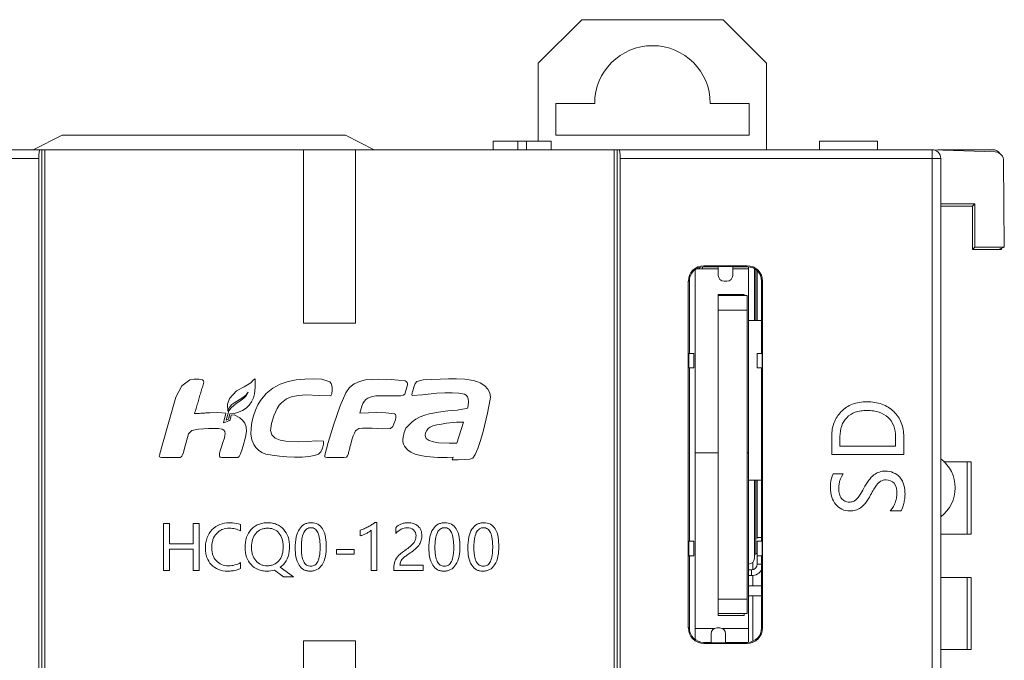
# Model space of a CAD drawing. Extents: x 0 to 443, y -346 to 299.
# Tile 40 of 42: x 145 to 179, y 230 to 252. Entities that reach past the tile are written whole.
import ezdxf

# ---------------------------------------------------------------- set-up
doc = ezdxf.new("R2010")
doc.units = 0
doc.header["$LTSCALE"] = 23.1
doc.header["$MEASUREMENT"] = 0
doc.layers.get('0').update_dxf_attribs({"linetype": 'CONTINUOUS'})

msp = doc.modelspace()

# ---------------------------------------------------------------- linework, layer by layer
at = {"linetype": 'Continuous', "lineweight": 5}
for p, q in [((163.243, 250.341), (164.743, 251.841)), ((169.643, 251.841), (164.743, 251.841)), ((169.643, 251.841), (171.143, 250.341)), ((163.243, 250.341), (163.243, 247.641)), ((171.143, 250.341), (171.143, 247.341)), ((163.843, 247.841), (163.843, 248.941)), ((165.193, 248.941), (163.843, 248.941)), ((170.543, 248.941), (169.193, 248.941)), ((170.543, 248.941), (170.543, 247.841)), ((145.768, 247.341), (146.768, 247.841)), ((146.768, 247.841), (156.568, 247.841)), ((157.568, 247.341), (156.568, 247.841)), ((163.843, 247.841), (170.543, 247.841)), ((142.783, 247.341), (176.868, 247.341)), ((146.068, 147.341), (146.068, 247.341)), ((146.168, 247.341), (146.168, 147.341)), ((155.118, 247.341), (155.118, 241.341)), ((156.918, 247.341), (156.918, 241.341)), ((161.684, 247.341), (161.684, 247.641)), ((161.684, 247.641), (163.684, 247.641)), ((162.534, 247.341), (162.534, 247.641)), ((162.834, 247.341), (162.834, 247.641)), ((163.684, 247.341), (163.684, 247.641)), ((165.868, 247.341), (165.868, 147.341)), ((165.968, 247.341), (165.968, 197.867)), ((172.976, 247.341), (172.976, 247.641)), ((172.976, 247.641), (174.976, 247.641)), ((174.976, 247.341), (174.976, 247.641)), ((176.868, 147.341), (176.868, 247.341)), ((179.048, 247.265), (176.883, 247.341)), ((178.968, 247.341), (177.068, 247.341)), ((145.963, 247.041), (143.953, 247.041)), ((145.963, 247.041), (145.963, 147.641)), ((166.073, 247.041), (166.073, 147.641)), ((177.168, 247.041), (166.073, 247.041)), ((177.168, 247.041), (177.168, 147.641)), ((179.366, 243.973), (179.34, 246.965)), ((177.168, 245.468), (178.345, 245.468)), ((178.268, 245.391), (177.168, 245.391)), ((178.345, 245.468), (178.268, 245.391)), ((178.268, 245.391), (178.268, 243.891)), ((178.345, 245.468), (178.35, 243.973)), ((178.268, 243.891), (178.35, 243.973)), ((178.35, 243.973), (179.366, 243.973)), ((179.366, 243.973), (179.161, 243.891)), ((179.268, 243.892), (179.268, 243.934)), ((179.161, 243.891), (178.268, 243.891)), ((179.161, 243.892), (179.268, 243.892)), ((168.768, 243.221), (168.768, 243.247)), ((168.818, 243.221), (168.818, 243.261)), ((168.918, 243.221), (168.918, 243.281)), ((168.968, 243.325), (168.968, 243.291)), ((168.968, 243.325), (170.468, 243.325)), ((168.968, 243.291), (169.468, 243.291)), ((169.468, 242.991), (169.468, 243.304)), ((169.468, 243.304), (169.968, 243.304)), ((169.968, 243.304), (169.968, 242.991)), ((169.968, 243.291), (170.468, 243.291)), ((170.468, 243.325), (170.468, 243.291)), ((170.518, 243.221), (170.518, 243.281)), ((168.668, 243.18), (168.668, 230.767)), ((168.728, 243.221), (169.468, 243.221)), ((169.968, 243.221), (170.518, 243.221)), ((170.518, 230.301), (170.518, 243.221)), ((170.718, 241.431), (170.718, 243.214)), ((170.768, 243.18), (170.768, 241.431)), ((170.818, 243.147), (170.818, 241.431)), ((168.433, 230.791), (168.433, 242.791)), ((168.433, 242.791), (168.468, 242.791)), ((168.468, 240.291), (168.468, 242.791)), ((169.768, 242.791), (169.668, 242.791)), ((170.968, 242.791), (170.968, 240.291)), ((171.002, 242.791), (170.968, 242.791)), ((171.002, 242.791), (171.002, 230.791)), ((169.468, 242.326), (169.468, 242.291)), ((170.368, 242.326), (169.468, 242.326)), ((169.468, 242.291), (169.468, 231.291)), ((169.468, 242.291), (170.468, 242.291)), ((170.368, 242.326), (170.368, 242.291)), ((170.468, 231.291), (170.468, 242.291)), ((170.468, 241.791), (169.468, 241.791)), ((156.918, 241.341), (155.118, 241.341)), ((170.968, 241.431), (170.518, 241.431)), ((168.453, 239.791), (168.453, 240.291)), ((168.453, 240.291), (168.618, 240.291)), ((168.618, 239.791), (168.618, 240.291)), ((170.818, 240.291), (170.818, 239.791)), ((170.818, 240.291), (170.982, 240.291)), ((170.982, 240.291), (170.982, 239.791)), ((168.618, 239.791), (168.453, 239.791)), ((168.468, 233.791), (168.468, 239.791)), ((170.982, 239.791), (170.818, 239.791)), ((170.968, 239.791), (170.968, 233.791)), ((150.909, 239.174), (150.703, 238.778)), ((151.184, 239.377), (150.909, 239.174)), ((151.333, 239.405), (151.184, 239.377)), ((151.493, 239.405), (151.333, 239.405)), ((151.563, 239.393), (151.493, 239.405)), ((151.621, 239.372), (151.563, 239.393)), ((151.659, 239.341), (151.621, 239.372)), ((151.673, 239.3), (151.659, 239.341)), ((153.3, 239.272), (153.065, 239.135)), ((153.392, 239.373), (153.3, 239.272)), ((153.446, 239.409), (153.392, 239.373)), ((153.446, 239.11), (153.446, 239.409)), ((154.311, 239.225), (154.059, 239.09)), ((154.582, 239.318), (154.311, 239.225)), ((154.867, 239.375), (154.582, 239.318)), ((155.16, 239.403), (154.867, 239.375)), ((155.457, 239.41), (155.16, 239.403)), ((155.752, 239.401), (155.457, 239.41)), ((156.032, 239.313), (155.752, 239.401)), ((156.071, 239.255), (156.032, 239.313)), ((156.095, 239.183), (156.071, 239.255)), ((156.108, 239.103), (156.095, 239.183)), ((156.867, 239.24), (156.706, 239.112)), ((157.053, 239.325), (156.867, 239.24)), ((157.259, 239.374), (157.053, 239.325)), ((157.706, 239.401), (157.259, 239.374)), ((158.156, 239.392), (157.706, 239.401)), ((158.63, 239.345), (158.156, 239.392)), ((158.619, 238.884), (158.721, 239.202)), ((158.675, 239.321), (158.63, 239.345)), ((158.703, 239.289), (158.675, 239.321)), ((158.717, 239.25), (158.703, 239.289)), ((158.721, 239.202), (158.717, 239.25)), ((158.986, 239.247), (158.936, 239.126)), ((159.042, 239.319), (158.986, 239.247)), ((159.255, 239.372), (159.042, 239.319)), ((160.134, 239.41), (159.255, 239.372)), ((160.412, 239.409), (160.134, 239.41)), ((160.703, 239.396), (160.412, 239.409)), ((160.846, 239.38), (160.703, 239.396)), ((160.983, 239.355), (160.846, 239.38)), ((161.11, 239.319), (160.983, 239.355)), ((161.226, 239.27), (161.11, 239.319)), ((161.388, 239.166), (161.226, 239.27)), ((161.499, 239.05), (161.388, 239.166)), ((152.797, 239.001), (152.552, 238.728)), ((153.065, 239.135), (152.797, 239.001)), ((153.014, 238.763), (153.12, 238.846)), ((153.132, 238.827), (153.05, 238.738)), ((153.12, 238.846), (153.208, 238.947)), ((153.208, 238.947), (153.132, 238.827)), ((153.387, 238.749), (153.427, 238.897)), ((153.427, 238.897), (153.446, 239.11)), ((153.83, 238.905), (153.63, 238.664)), ((154.059, 239.09), (153.83, 238.905)), ((154.73, 238.797), (154.955, 238.84)), ((154.955, 238.84), (155.191, 238.854)), ((155.191, 238.854), (155.661, 238.839)), ((155.661, 238.839), (156.061, 238.829)), ((156.061, 238.829), (156.094, 238.888)), ((156.094, 238.888), (156.111, 239.023)), ((156.111, 239.023), (156.108, 239.103)), ((156.579, 238.932), (156.387, 238.477)), ((156.706, 239.112), (156.579, 238.932)), ((157.519, 238.804), (157.619, 238.819)), ((157.619, 238.819), (157.727, 238.823)), ((157.727, 238.823), (158.291, 238.823)), ((158.291, 238.823), (158.393, 238.822)), ((158.393, 238.822), (158.491, 238.824)), ((158.491, 238.824), (158.571, 238.841)), ((158.571, 238.841), (158.619, 238.884)), ((158.866, 238.873), (158.876, 238.836)), ((158.876, 238.836), (159.235, 238.864)), ((158.936, 239.126), (158.897, 238.999)), ((159.235, 238.864), (159.735, 238.911)), ((159.735, 238.911), (160.003, 238.926)), ((160.003, 238.926), (160.261, 238.93)), ((160.261, 238.93), (160.494, 238.918)), ((160.494, 238.918), (160.684, 238.887)), ((160.684, 238.887), (160.746, 238.852)), ((160.746, 238.852), (160.788, 238.792)), ((161.564, 238.922), (161.499, 239.05)), ((161.588, 238.781), (161.564, 238.922)), ((150.703, 238.778), (150.234, 237.153)), ((152.552, 238.728), (152.485, 238.537)), ((152.485, 238.537), (152.496, 238.291)), ((152.57, 238.438), (152.643, 238.519)), ((152.703, 238.494), (152.618, 238.413)), ((152.643, 238.519), (152.74, 238.594)), ((152.79, 238.557), (152.703, 238.494)), ((152.74, 238.594), (152.889, 238.684)), ((152.878, 238.612), (152.79, 238.557)), ((152.965, 238.669), (152.878, 238.612)), ((152.889, 238.684), (153.014, 238.763)), ((153.05, 238.738), (152.965, 238.669)), ((153.129, 238.397), (153.235, 238.497)), ((153.235, 238.497), (153.322, 238.615)), ((153.322, 238.615), (153.387, 238.749)), ((153.542, 238.514), (153.46, 238.333)), ((153.63, 238.664), (153.542, 238.514)), ((154.208, 238.388), (154.278, 238.498)), ((154.278, 238.498), (154.352, 238.587)), ((154.352, 238.587), (154.525, 238.716)), ((154.525, 238.716), (154.73, 238.797)), ((156.387, 238.477), (156.164, 237.838)), ((157.136, 238.463), (157.17, 238.554)), ((157.17, 238.554), (157.217, 238.631)), ((157.217, 238.631), (157.276, 238.693)), ((157.276, 238.693), (157.347, 238.742)), ((157.347, 238.742), (157.428, 238.779)), ((157.428, 238.779), (157.519, 238.804)), ((160.788, 238.792), (160.813, 238.716)), ((160.818, 238.477), (160.796, 238.398)), ((160.813, 238.716), (160.824, 238.632)), ((160.824, 238.632), (160.818, 238.477)), ((161.488, 238.224), (161.58, 238.705)), ((161.58, 238.705), (161.588, 238.781)), ((152.157, 238.243), (151.876, 238.238)), ((152.433, 238.225), (152.157, 238.243)), ((152.355, 237.886), (152.433, 238.225)), ((152.538, 238.305), (152.437, 237.978)), ((152.496, 238.291), (152.521, 238.359)), ((152.521, 238.359), (152.57, 238.438)), ((152.618, 238.413), (152.538, 238.305)), ((152.55, 238.124), (152.572, 238.202)), ((152.572, 238.202), (152.725, 238.217)), ((152.616, 238.151), (152.597, 238.044)), ((152.716, 238.161), (152.616, 238.151)), ((152.913, 238.064), (152.716, 238.161)), ((152.725, 238.217), (152.87, 238.256)), ((152.87, 238.256), (153.006, 238.316)), ((153.006, 238.316), (153.129, 238.397)), ((153.46, 238.333), (153.388, 238.132)), ((154.09, 238.13), (154.145, 238.264)), ((154.145, 238.264), (154.208, 238.388)), ((157.072, 238.219), (157.136, 238.463)), ((157.363, 238.239), (157.072, 238.219)), ((157.66, 238.246), (157.363, 238.239)), ((157.963, 238.234), (157.66, 238.246)), ((158.271, 238.195), (157.963, 238.234)), ((158.304, 238.173), (158.271, 238.195)), ((158.316, 238.127), (158.304, 238.173)), ((159.311, 238.154), (159.155, 238.092)), ((159.466, 238.201), (159.311, 238.154)), ((159.787, 238.264), (159.466, 238.201)), ((160.11, 238.299), (159.787, 238.264)), ((160.431, 238.332), (160.11, 238.299)), ((160.749, 238.385), (160.431, 238.332)), ((160.796, 238.398), (160.749, 238.385)), ((161.336, 237.59), (161.488, 238.224)), ((152.419, 237.909), (152.355, 237.886)), ((152.535, 237.961), (152.419, 237.909)), ((152.437, 237.978), (152.519, 238.017)), ((152.583, 237.994), (152.535, 237.961)), ((152.597, 238.044), (152.583, 237.994)), ((153.01, 237.983), (152.913, 238.064)), ((153.085, 237.881), (153.01, 237.983)), ((153.134, 237.753), (153.085, 237.881)), ((153.334, 237.918), (153.302, 237.702)), ((153.388, 238.132), (153.334, 237.918)), ((153.979, 237.626), (154.009, 237.861)), ((154.009, 237.861), (154.09, 238.13)), ((156.164, 237.838), (155.967, 237.206)), ((158.209, 237.758), (158.248, 237.849)), ((158.248, 237.849), (158.296, 237.992)), ((158.296, 237.992), (158.312, 238.064)), ((158.312, 238.064), (158.316, 238.127)), ((158.873, 237.927), (158.663, 237.7)), ((159.006, 238.016), (158.873, 237.927)), ((159.155, 238.092), (159.006, 238.016)), ((159.593, 237.78), (159.729, 237.817)), ((159.729, 237.817), (159.891, 237.848)), ((159.891, 237.848), (160.067, 237.873)), ((160.067, 237.873), (160.408, 237.907)), ((160.408, 237.907), (160.649, 237.918)), ((160.649, 237.918), (160.42, 237.188)), ((150.989, 236.966), (151.143, 237.504)), ((151.143, 237.504), (151.26, 237.622)), ((151.26, 237.622), (151.48, 237.667)), ((151.48, 237.667), (151.834, 237.693)), ((151.834, 237.693), (152.015, 237.695)), ((152.015, 237.695), (152.176, 237.688)), ((152.176, 237.688), (152.299, 237.67)), ((152.299, 237.67), (152.366, 237.639)), ((152.366, 237.639), (152.394, 237.586)), ((152.394, 237.586), (152.404, 237.52)), ((152.404, 237.52), (152.399, 237.446)), ((153.116, 237.394), (153.151, 237.595)), ((153.151, 237.595), (153.134, 237.753)), ((153.302, 237.702), (153.298, 237.494)), ((153.298, 237.494), (153.328, 237.303)), ((154.022, 237.471), (153.979, 237.626)), ((154.138, 237.362), (154.022, 237.471)), ((156.839, 237.443), (156.877, 237.537)), ((156.877, 237.537), (156.917, 237.61)), ((156.917, 237.61), (156.958, 237.651)), ((156.958, 237.651), (157.032, 237.688)), ((157.032, 237.688), (157.156, 237.705)), ((157.156, 237.705), (157.317, 237.708)), ((157.317, 237.708), (157.497, 237.701)), ((157.497, 237.701), (157.861, 237.681)), ((157.861, 237.681), (158.126, 237.689)), ((158.126, 237.689), (158.209, 237.758)), ((158.599, 237.558), (158.561, 237.397)), ((158.663, 237.7), (158.599, 237.558)), ((159.325, 237.451), (159.34, 237.544)), ((159.363, 237.347), (159.325, 237.451)), ((159.34, 237.544), (159.38, 237.624)), ((159.38, 237.624), (159.435, 237.69)), ((159.435, 237.69), (159.497, 237.738)), ((159.497, 237.738), (159.593, 237.78)), ((161.247, 237.279), (161.336, 237.59)), ((150.234, 237.153), (150.13, 236.771)), ((152.332, 237.203), (152.285, 237.058)), ((152.382, 237.366), (152.332, 237.203)), ((152.399, 237.446), (152.382, 237.366)), ((153.033, 237.089), (153.116, 237.394)), ((153.328, 237.303), (153.397, 237.139)), ((153.397, 237.139), (153.467, 237.04)), ((154.306, 237.291), (154.138, 237.362)), ((154.508, 237.25), (154.306, 237.291)), ((154.935, 237.229), (154.508, 237.25)), ((155.26, 237.24), (154.935, 237.229)), ((155.565, 237.265), (155.26, 237.24)), ((155.809, 237.25), (155.565, 237.265)), ((155.78, 237.016), (155.813, 237.152)), ((155.813, 237.152), (155.809, 237.25)), ((155.967, 237.206), (155.853, 236.771)), ((156.745, 237.12), (156.804, 237.335)), ((156.804, 237.335), (156.839, 237.443)), ((158.561, 237.397), (158.555, 237.314)), ((158.555, 237.314), (158.56, 237.233)), ((158.56, 237.233), (158.578, 237.155)), ((158.578, 237.155), (158.608, 237.083)), ((159.465, 237.274), (159.363, 237.347)), ((159.613, 237.226), (159.465, 237.274)), ((159.79, 237.198), (159.613, 237.226)), ((160.156, 237.184), (159.79, 237.198)), ((160.42, 237.188), (160.156, 237.184)), ((161.155, 237.005), (161.247, 237.279)), ((173.393, 237.432), (173.393, 236.791)), ((173.68, 237.081), (173.68, 237.42)), ((175.603, 237.407), (175.603, 237.081)), ((175.888, 236.791), (175.888, 237.409)), ((150.912, 236.741), (150.933, 236.777)), ((150.933, 236.777), (150.963, 236.867)), ((150.963, 236.867), (150.989, 236.966)), ((152.213, 236.835), (152.206, 236.779)), ((152.206, 236.779), (152.212, 236.732)), ((152.25, 236.957), (152.213, 236.835)), ((152.285, 237.058), (152.25, 236.957)), ((152.888, 236.722), (152.934, 236.811)), ((152.934, 236.811), (152.984, 236.938)), ((152.984, 236.938), (153.033, 237.089)), ((153.467, 237.04), (153.558, 236.946)), ((153.558, 236.946), (153.674, 236.866)), ((153.674, 236.866), (153.82, 236.81)), ((153.82, 236.81), (154.036, 236.765)), ((155.496, 236.755), (155.639, 236.804)), ((155.639, 236.804), (155.719, 236.886)), ((155.719, 236.886), (155.78, 237.016)), ((155.853, 236.771), (155.861, 236.717)), ((156.644, 236.744), (156.671, 236.829)), ((158.608, 237.083), (158.718, 236.954)), ((158.718, 236.954), (158.832, 236.872)), ((158.832, 236.872), (158.986, 236.808)), ((158.986, 236.808), (159.168, 236.76)), ((160.975, 236.667), (161.063, 236.792)), ((161.063, 236.792), (161.155, 237.005)), ((168.668, 236.846), (169.468, 236.846)), ((170.468, 236.846), (170.518, 236.846)), ((173.393, 236.791), (175.888, 236.791)), ((175.603, 237.081), (173.68, 237.081)), ((150.138, 236.717), (150.159, 236.697)), ((150.159, 236.697), (150.202, 236.689)), ((150.202, 236.689), (150.806, 236.689)), ((150.806, 236.689), (150.851, 236.695)), ((150.851, 236.695), (150.886, 236.713)), ((150.886, 236.713), (150.912, 236.741)), ((152.212, 236.732), (152.237, 236.7)), ((152.237, 236.7), (152.286, 236.689)), ((152.286, 236.689), (152.849, 236.689)), ((152.849, 236.689), (152.888, 236.722)), ((154.036, 236.765), (154.282, 236.731)), ((154.282, 236.731), (154.545, 236.709)), ((154.545, 236.709), (154.812, 236.699)), ((154.812, 236.699), (155.068, 236.704)), ((155.068, 236.704), (155.301, 236.722)), ((155.301, 236.722), (155.496, 236.755)), ((155.861, 236.717), (155.882, 236.697)), ((155.882, 236.697), (155.925, 236.689)), ((155.925, 236.689), (156.529, 236.689)), ((156.529, 236.689), (156.604, 236.701)), ((156.604, 236.701), (156.644, 236.744)), ((159.168, 236.76), (159.366, 236.725)), ((159.366, 236.725), (159.765, 236.692)), ((159.765, 236.692), (160.093, 236.693)), ((160.093, 236.693), (160.292, 236.702)), ((160.292, 236.702), (160.264, 236.608)), ((160.264, 236.608), (160.472, 236.61)), ((160.472, 236.61), (160.69, 236.618)), ((160.69, 236.618), (160.874, 236.636)), ((160.874, 236.636), (160.975, 236.667)), ((178.222, 236.541), (177.265, 236.541)), ((178.086, 234.041), (178.086, 236.541)), ((178.222, 236.541), (178.222, 234.041)), ((173.793, 236.125), (173.442, 236.125)), ((170.968, 235.901), (170.518, 235.901)), ((170.718, 233.201), (170.718, 235.901)), ((170.768, 235.901), (170.768, 233.351)), ((170.818, 235.901), (170.818, 233.885)), ((175.419, 234.84), (175.787, 234.84)), ((150.269, 234.404), (150.269, 232.783)), ((150.478, 234.404), (150.269, 234.404)), ((150.478, 233.7), (150.478, 234.404)), ((151.299, 234.404), (151.299, 233.7)), ((151.508, 234.404), (151.299, 234.404)), ((151.508, 232.783), (151.508, 234.404)), ((157.661, 234.44), (157.583, 234.44)), ((157.661, 232.783), (157.661, 234.44)), ((152.938, 234.147), (152.938, 234.366)), ((157.083, 234.179), (157.083, 233.978)), ((157.458, 234.17), (157.458, 232.783)), ((158.309, 234.261), (158.309, 234.062)), ((168.453, 233.291), (168.453, 233.791)), ((168.453, 233.791), (168.618, 233.791)), ((168.618, 233.291), (168.618, 233.791)), ((170.968, 233.92), (170.818, 233.92)), ((170.818, 233.791), (170.818, 233.001)), ((170.818, 233.791), (170.982, 233.791)), ((170.982, 233.791), (170.982, 233.291)), ((177.168, 234.041), (178.222, 234.041)), ((151.299, 233.7), (150.478, 233.7)), ((150.478, 232.783), (150.478, 233.514)), ((150.478, 233.514), (151.299, 233.514)), ((151.299, 233.514), (151.299, 232.783)), ((156.258, 233.504), (156.258, 233.346)), ((156.874, 233.504), (156.258, 233.504)), ((156.874, 233.346), (156.874, 233.504)), ((152.938, 232.85), (152.938, 233.051)), ((156.258, 233.346), (156.874, 233.346)), ((168.618, 233.291), (168.453, 233.291)), ((168.468, 230.791), (168.468, 233.291)), ((170.668, 232.809), (170.668, 233.072)), ((170.982, 233.291), (170.818, 233.291)), ((170.968, 233.291), (170.968, 230.791)), ((150.269, 232.783), (150.478, 232.783)), ((151.299, 232.783), (151.508, 232.783)), ((154.118, 232.792), (154.426, 232.564)), ((154.771, 232.564), (154.315, 232.891)), ((157.458, 232.783), (157.661, 232.783)), ((158.243, 232.864), (158.243, 232.783)), ((158.243, 232.783), (159.262, 232.783)), ((159.262, 232.965), (158.456, 232.965)), ((159.262, 232.783), (159.262, 232.965)), ((170.618, 232.801), (170.518, 232.801)), ((170.618, 232.601), (170.618, 232.801)), ((170.968, 233.001), (170.818, 233.001)), ((154.426, 232.564), (154.771, 232.564)), ((170.618, 232.601), (170.518, 232.601)), ((170.668, 232.251), (170.668, 232.609)), ((178.222, 232.541), (177.168, 232.541)), ((178.086, 230.041), (178.086, 232.541)), ((178.222, 232.541), (178.222, 230.041)), ((170.968, 232.251), (170.518, 232.251)), ((169.468, 231.791), (170.468, 231.791)), ((170.968, 231.901), (170.518, 231.901)), ((170.668, 230.335), (170.668, 231.901)), ((168.668, 230.402), (168.668, 231.048)), ((169.468, 231.226), (169.468, 231.291)), ((170.468, 231.291), (169.468, 231.291)), ((169.468, 231.226), (170.368, 231.226)), ((170.368, 231.291), (170.368, 231.226)), ((168.433, 230.791), (168.468, 230.791)), ((169.326, 230.767), (168.668, 230.767)), ((169.418, 230.791), (169.518, 230.791)), ((170.518, 230.767), (169.609, 230.767)), ((170.968, 230.791), (171.002, 230.791)), ((155.118, 230.341), (155.118, 164.341)), ((155.118, 230.341), (156.918, 230.341)), ((156.918, 230.341), (156.918, 164.341)), ((169.218, 230.278), (169.218, 230.591)), ((169.718, 230.591), (169.718, 230.278)), ((168.968, 230.257), (168.968, 230.291)), ((169.218, 230.291), (168.968, 230.291)), ((170.468, 230.257), (168.968, 230.257)), ((169.218, 230.278), (169.718, 230.278)), ((170.468, 230.291), (169.718, 230.291)), ((170.468, 230.291), (170.468, 230.257)), ((177.168, 230.041), (178.222, 230.041))]:
    msp.add_line(p, q, dxfattribs=at)
for centre, radius, start, end in [((167.193, 248.941), 2, 0, 180), ((176.868, 247.041), 0.3, 0, 90), ((178.968, 247.041), 0.3, 35.4122, 90), ((168.968, 242.791), 0.534, 90, 180), ((168.968, 242.791), 0.5, 90, 180), ((170.468, 242.791), 0.534, 0, 90), ((170.468, 242.791), 0.5, 0, 90), ((169.668, 242.991), 0.2, 180, 270), ((169.768, 242.991), 0.2, 270, 0), ((218.928, 223.764), 61.933, 165.76001, 165.88027), ((176.418, 235.641), 1.25, 306.8699, 53.1301), ((170.768, 233.401), 0.05, 270, 0), ((170.518, 233.201), 0.2, 270, 0), ((170.768, 233.301), 0.05, 90, 180), ((170.618, 233.001), 0.2, 270, 0), ((170.618, 233.001), 0.4, 270, 332.3564), ((168.968, 230.791), 0.534, 180, 270), ((168.968, 230.791), 0.5, 180, 270), ((169.418, 230.591), 0.2, 90, 180), ((169.518, 230.591), 0.2, 0, 90), ((170.468, 230.791), 0.534, 270, 0), ((170.468, 230.791), 0.5, 270, 0)]:
    msp.add_arc(centre, radius, start, end, dxfattribs=at)
for centre, start_param, end_param in [((145.989, 247.041), 0, 1.570796), ((166.046, 247.041), -1.570796, 0)]:
    msp.add_ellipse(centre, major_axis=(0, 0.3), ratio=0.087489, start_param=start_param, end_param=end_param, dxfattribs=at)
for points, knots in [([(179.34, 246.965), (179.339, 247.033), (179.285, 247.186), (179.131, 247.262), (179.048, 247.265)], [0, 0, 0, 0, 0.449588, 1, 1, 1, 1]), ([(151.349, 238.209), (151.367, 238.269), (151.403, 238.391), (151.456, 238.573), (151.51, 238.755), (151.563, 238.937), (151.618, 239.118), (151.655, 239.239), (151.673, 239.3)], [0, 0, 0, 0, 0.166667, 0.333333, 0.5, 0.666666, 0.833332, 1, 1, 1, 1]), ([(175.888, 237.409), (175.888, 237.573), (175.849, 237.82), (175.697, 238.105), (175.543, 238.287), (175.353, 238.436), (175.13, 238.544), (174.879, 238.607), (174.613, 238.625), (174.351, 238.607), (174.111, 238.543), (173.898, 238.436), (173.718, 238.286), (173.573, 238.106), (173.431, 237.828), (173.393, 237.59), (173.393, 237.432)], [0, 0, 0, 0, 0.126872, 0.186899, 0.248033, 0.309887, 0.372297, 0.43794, 0.509131, 0.577298, 0.640154, 0.700124, 0.759983, 0.819443, 0.877755, 1, 1, 1, 1]), ([(151.876, 238.238), (151.846, 238.236), (151.788, 238.233), (151.7, 238.227), (151.612, 238.222), (151.525, 238.217), (151.437, 238.213), (151.378, 238.21), (151.349, 238.209)], [0, 0, 0, 0, 0.166666, 0.333333, 0.5, 0.666665, 0.833332, 1, 1, 1, 1]), ([(173.68, 237.42), (173.68, 237.543), (173.712, 237.78), (173.898, 238.09), (174.157, 238.249), (174.405, 238.306), (174.618, 238.319), (174.832, 238.306), (175.086, 238.25), (175.36, 238.099), (175.57, 237.785), (175.603, 237.536), (175.603, 237.407)], [0, 0, 0, 0, 0.123446, 0.236096, 0.35246, 0.41813, 0.491884, 0.566153, 0.63322, 0.753939, 0.870379, 1, 1, 1, 1]), ([(152.519, 238.017), (152.525, 238.027), (152.534, 238.046), (152.539, 238.075), (152.545, 238.1), (152.548, 238.116), (152.55, 238.124)], [0, 0, 0, 0, 0.322734, 0.548903, 0.774451, 1, 1, 1, 1]), ([(156.671, 236.829), (156.677, 236.853), (156.689, 236.902), (156.708, 236.975), (156.726, 237.048), (156.739, 237.096), (156.745, 237.12)], [0, 0, 0, 0, 0.25, 0.5, 0.75, 1, 1, 1, 1]), ([(173.442, 236.125), (173.384, 236.025), (173.357, 235.851), (173.352, 235.686), (173.352, 235.633)], [0, 0, 0, 0, 0.688689, 1, 1, 1, 1]), ([(173.637, 235.611), (173.637, 235.661), (173.647, 235.841), (173.713, 236.021), (173.793, 236.125)], [0, 0, 0, 0, 0.274524, 1, 1, 1, 1]), ([(175.25, 236.22), (175.18, 236.22), (175.038, 236.199), (174.836, 236.09), (174.656, 235.891), (174.556, 235.724), (174.505, 235.626)], [0, 0, 0, 0, 0.209618, 0.419567, 0.670589, 1, 1, 1, 1]), ([(175.93, 235.41), (175.93, 235.617), (175.859, 236.056), (175.433, 236.22), (175.25, 236.22)], [0, 0, 0, 0, 0.531333, 1, 1, 1, 1]), ([(174.74, 235.394), (174.778, 235.463), (174.841, 235.575), (174.926, 235.716), (175.003, 235.806), (175.108, 235.889), (175.209, 235.916), (175.274, 235.916)], [0, 0, 0, 0, 0.299577, 0.492061, 0.625459, 0.751869, 1, 1, 1, 1]), ([(175.274, 235.916), (175.376, 235.916), (175.624, 235.823), (175.648, 235.566), (175.648, 235.443)], [0, 0, 0, 0, 0.453475, 1, 1, 1, 1]), ([(173.352, 235.633), (173.352, 235.528), (173.377, 235.324), (173.515, 235.059), (173.741, 234.874), (173.998, 234.83), (174.221, 234.858), (174.413, 234.947), (174.588, 235.135), (174.686, 235.297), (174.74, 235.394)], [0, 0, 0, 0, 0.149465, 0.285845, 0.414727, 0.549096, 0.642032, 0.731749, 0.842567, 1, 1, 1, 1]), ([(174.505, 235.626), (174.459, 235.542), (174.379, 235.408), (174.266, 235.241), (174.136, 235.158), (173.994, 235.139), (173.843, 235.165), (173.72, 235.274), (173.649, 235.43), (173.637, 235.549), (173.637, 235.611)], [0, 0, 0, 0, 0.206273, 0.336317, 0.428164, 0.527757, 0.639038, 0.746566, 0.865017, 1, 1, 1, 1]), ([(175.648, 235.443), (175.648, 235.39), (175.636, 235.278), (175.588, 235.115), (175.519, 234.964), (175.454, 234.877), (175.419, 234.84)], [0, 0, 0, 0, 0.243742, 0.509792, 0.770585, 1, 1, 1, 1]), ([(175.787, 234.84), (175.811, 234.872), (175.852, 234.957), (175.891, 235.102), (175.921, 235.257), (175.93, 235.362), (175.93, 235.41)], [0, 0, 0, 0, 0.201096, 0.470776, 0.755984, 1, 1, 1, 1]), ([(152.554, 234.432), (152.442, 234.432), (152.219, 234.397), (151.94, 234.207), (151.789, 233.969), (151.732, 233.745), (151.719, 233.567), (151.731, 233.393), (151.781, 233.187), (151.914, 232.964), (152.174, 232.786), (152.383, 232.756), (152.489, 232.756)], [0, 0, 0, 0, 0.129223, 0.253016, 0.379636, 0.446344, 0.518456, 0.585497, 0.647317, 0.763409, 0.877139, 1, 1, 1, 1]), ([(152.938, 234.366), (152.852, 234.403), (152.721, 234.427), (152.591, 234.432), (152.554, 234.432)], [0, 0, 0, 0, 0.715641, 1, 1, 1, 1]), ([(154.315, 232.891), (154.354, 232.919), (154.47, 233.022), (154.577, 233.211), (154.627, 233.431), (154.639, 233.609), (154.627, 233.783), (154.577, 233.991), (154.447, 234.216), (154.238, 234.367), (154.042, 234.423), (153.88, 234.436), (153.715, 234.423), (153.551, 234.378), (153.453, 234.322), (153.406, 234.287)], [0, 0, 0, 0, 0.056255, 0.178793, 0.245456, 0.318423, 0.386141, 0.448841, 0.567056, 0.68134, 0.739894, 0.80271, 0.869948, 0.931987, 1, 1, 1, 1]), ([(155.903, 233.6), (155.903, 233.813), (155.887, 234.126), (155.623, 234.403), (155.422, 234.44), (155.263, 234.424), (155.109, 234.368), (154.948, 234.206), (154.849, 233.913), (154.833, 233.688), (154.833, 233.562)], [0, 0, 0, 0, 0.282964, 0.382549, 0.485325, 0.542129, 0.594808, 0.701595, 0.831712, 1, 1, 1, 1]), ([(157.583, 234.44), (157.553, 234.414), (157.48, 234.361), (157.357, 234.29), (157.222, 234.225), (157.128, 234.192), (157.083, 234.179)], [0, 0, 0, 0, 0.210092, 0.474573, 0.751579, 1, 1, 1, 1]), ([(158.851, 233.417), (158.911, 233.458), (159.014, 233.538), (159.136, 233.675), (159.202, 233.831), (159.222, 234), (159.196, 234.177), (159.086, 234.326), (158.921, 234.416), (158.75, 234.437), (158.603, 234.426), (158.453, 234.382), (158.36, 234.314), (158.309, 234.261)], [0, 0, 0, 0, 0.113674, 0.204199, 0.285624, 0.373678, 0.469601, 0.559153, 0.652738, 0.757701, 0.824584, 0.884607, 1, 1, 1, 1]), ([(160.527, 233.6), (160.527, 233.813), (160.511, 234.126), (160.247, 234.403), (160.046, 234.44), (159.887, 234.424), (159.732, 234.368), (159.572, 234.206), (159.472, 233.913), (159.457, 233.688), (159.457, 233.562)], [0, 0, 0, 0, 0.282964, 0.382549, 0.485325, 0.542129, 0.594808, 0.701595, 0.831712, 1, 1, 1, 1]), ([(161.874, 233.6), (161.874, 233.813), (161.858, 234.126), (161.594, 234.403), (161.393, 234.44), (161.234, 234.424), (161.08, 234.368), (160.919, 234.206), (160.82, 233.913), (160.805, 233.688), (160.805, 233.562)], [0, 0, 0, 0, 0.282964, 0.382549, 0.485325, 0.542129, 0.594808, 0.701595, 0.831712, 1, 1, 1, 1]), ([(152.938, 233.051), (152.878, 233.015), (152.741, 232.958), (152.516, 232.932), (152.284, 232.966), (152.088, 233.105), (151.987, 233.278), (151.949, 233.441), (151.94, 233.578), (151.95, 233.717), (151.99, 233.889), (152.094, 234.064), (152.221, 234.157), (152.285, 234.187)], [0, 0, 0, 0, 0.098451, 0.204659, 0.315562, 0.420556, 0.530082, 0.589379, 0.654174, 0.722517, 0.785108, 0.901148, 1, 1, 1, 1]), ([(152.285, 234.187), (152.293, 234.191), (152.378, 234.228), (152.54, 234.254), (152.756, 234.228), (152.881, 234.179), (152.938, 234.147)], [0, 0, 0, 0, 0.040113, 0.410892, 0.709132, 1, 1, 1, 1]), ([(153.406, 234.287), (153.371, 234.261), (153.259, 234.16), (153.123, 233.921), (153.096, 233.693), (153.096, 233.574)], [0, 0, 0, 0, 0.162244, 0.555652, 1, 1, 1, 1]), ([(153.316, 233.591), (153.316, 233.68), (153.336, 233.851), (153.453, 234.07), (153.609, 234.191), (153.755, 234.237), (153.872, 234.247), (153.989, 234.237), (154.132, 234.195), (154.287, 234.079), (154.375, 233.9), (154.408, 233.733), (154.414, 233.641), (154.414, 233.593)], [0, 0, 0, 0, 0.139503, 0.263915, 0.380465, 0.438808, 0.500852, 0.563549, 0.621449, 0.733451, 0.855444, 0.924954, 1, 1, 1, 1]), ([(155.043, 233.571), (155.043, 233.625), (155.046, 233.726), (155.065, 233.901), (155.106, 234.075), (155.216, 234.23), (155.374, 234.276), (155.531, 234.23), (155.634, 234.076), (155.672, 233.906), (155.689, 233.744), (155.692, 233.655), (155.693, 233.612)], [0, 0, 0, 0, 0.098657, 0.184662, 0.321497, 0.422847, 0.51574, 0.60395, 0.702233, 0.836619, 0.921235, 1, 1, 1, 1]), ([(157.083, 233.978), (157.118, 233.987), (157.19, 234.011), (157.293, 234.06), (157.385, 234.112), (157.438, 234.151), (157.458, 234.17)], [0, 0, 0, 0, 0.252021, 0.538547, 0.805588, 1, 1, 1, 1]), ([(158.309, 234.062), (158.364, 234.121), (158.484, 234.218), (158.709, 234.28), (158.951, 234.22), (159.011, 234.053), (159.011, 233.98)], [0, 0, 0, 0, 0.26519, 0.495493, 0.756308, 1, 1, 1, 1]), ([(159.666, 233.571), (159.666, 233.625), (159.669, 233.726), (159.688, 233.901), (159.729, 234.075), (159.839, 234.23), (159.998, 234.276), (160.154, 234.23), (160.257, 234.076), (160.296, 233.906), (160.313, 233.744), (160.316, 233.655), (160.316, 233.612)], [0, 0, 0, 0, 0.098657, 0.184662, 0.321497, 0.422847, 0.51574, 0.60395, 0.702233, 0.836619, 0.921235, 1, 1, 1, 1]), ([(161.014, 233.571), (161.014, 233.625), (161.017, 233.726), (161.036, 233.901), (161.077, 234.075), (161.187, 234.23), (161.345, 234.276), (161.502, 234.23), (161.605, 234.076), (161.644, 233.906), (161.66, 233.744), (161.663, 233.655), (161.664, 233.612)], [0, 0, 0, 0, 0.098657, 0.184662, 0.321497, 0.422847, 0.51574, 0.60395, 0.702233, 0.836619, 0.921235, 1, 1, 1, 1]), ([(159.011, 233.98), (159.011, 233.939), (159, 233.857), (158.942, 233.738), (158.83, 233.625), (158.737, 233.554), (158.681, 233.515)], [0, 0, 0, 0, 0.207075, 0.408647, 0.657582, 1, 1, 1, 1]), ([(153.096, 233.574), (153.096, 233.463), (153.124, 233.247), (153.286, 232.971), (153.498, 232.82), (153.697, 232.764), (153.89, 232.749), (154.035, 232.767), (154.118, 232.792)], [0, 0, 0, 0, 0.220346, 0.421193, 0.616773, 0.717721, 0.826388, 1, 1, 1, 1]), ([(154.414, 233.593), (154.414, 233.591), (154.414, 233.541), (154.408, 233.448), (154.374, 233.282), (154.283, 233.105), (154.125, 232.99), (153.978, 232.948), (153.86, 232.939), (153.744, 232.949), (153.602, 232.993), (153.449, 233.114), (153.357, 233.29), (153.321, 233.455), (153.316, 233.544), (153.316, 233.591)], [0, 0, 0, 0, 0.002497, 0.078105, 0.146276, 0.267702, 0.381325, 0.440643, 0.505092, 0.565576, 0.622523, 0.736695, 0.85967, 0.926828, 1, 1, 1, 1]), ([(154.833, 233.562), (154.833, 233.357), (154.861, 233.052), (155.093, 232.816), (155.237, 232.763), (155.354, 232.752), (155.474, 232.764), (155.626, 232.819), (155.872, 233.066), (155.903, 233.386), (155.903, 233.6)], [0, 0, 0, 0, 0.280758, 0.38354, 0.433618, 0.487155, 0.543921, 0.597036, 0.705936, 1, 1, 1, 1]), ([(155.693, 233.612), (155.693, 233.602), (155.693, 233.541), (155.69, 233.434), (155.672, 233.268), (155.632, 233.102), (155.525, 232.954), (155.37, 232.912), (155.214, 232.953), (155.105, 233.098), (155.064, 233.262), (155.045, 233.426), (155.043, 233.521), (155.043, 233.571)], [0, 0, 0, 0, 0.018355, 0.112238, 0.194074, 0.324478, 0.421458, 0.51103, 0.601841, 0.698543, 0.827122, 0.907665, 1, 1, 1, 1]), ([(158.681, 233.515), (158.585, 233.447), (158.426, 233.335), (158.26, 233.105), (158.243, 232.944), (158.243, 232.864)], [0, 0, 0, 0, 0.429255, 0.706852, 1, 1, 1, 1]), ([(158.456, 232.965), (158.456, 233.011), (158.467, 233.083), (158.523, 233.162), (158.589, 233.229), (158.702, 233.313), (158.794, 233.378), (158.851, 233.417)], [0, 0, 0, 0, 0.219841, 0.328307, 0.460926, 0.668472, 1, 1, 1, 1]), ([(159.457, 233.562), (159.457, 233.357), (159.484, 233.052), (159.717, 232.816), (159.86, 232.763), (159.978, 232.752), (160.097, 232.764), (160.249, 232.819), (160.495, 233.066), (160.527, 233.386), (160.527, 233.6)], [0, 0, 0, 0, 0.280758, 0.38354, 0.433618, 0.487155, 0.543921, 0.597036, 0.705936, 1, 1, 1, 1]), ([(160.316, 233.612), (160.316, 233.602), (160.317, 233.541), (160.314, 233.434), (160.296, 233.268), (160.256, 233.102), (160.149, 232.954), (159.993, 232.912), (159.838, 232.953), (159.728, 233.098), (159.688, 233.262), (159.669, 233.426), (159.666, 233.521), (159.666, 233.571)], [0, 0, 0, 0, 0.018355, 0.112238, 0.194074, 0.324478, 0.421458, 0.51103, 0.601841, 0.698543, 0.827122, 0.907665, 1, 1, 1, 1]), ([(160.805, 233.562), (160.805, 233.357), (160.832, 233.052), (161.064, 232.816), (161.208, 232.763), (161.325, 232.752), (161.445, 232.764), (161.597, 232.819), (161.843, 233.066), (161.874, 233.386), (161.874, 233.6)], [0, 0, 0, 0, 0.280758, 0.38354, 0.433618, 0.487155, 0.543921, 0.597036, 0.705936, 1, 1, 1, 1]), ([(161.664, 233.612), (161.664, 233.602), (161.664, 233.541), (161.661, 233.434), (161.643, 233.268), (161.603, 233.102), (161.496, 232.954), (161.341, 232.912), (161.186, 232.953), (161.076, 233.098), (161.036, 233.262), (161.017, 233.426), (161.014, 233.521), (161.014, 233.571)], [0, 0, 0, 0, 0.018355, 0.112238, 0.194074, 0.324478, 0.421458, 0.51103, 0.601841, 0.698543, 0.827122, 0.907665, 1, 1, 1, 1]), ([(152.489, 232.756), (152.532, 232.756), (152.685, 232.762), (152.84, 232.799), (152.938, 232.85)], [0, 0, 0, 0, 0.280765, 1, 1, 1, 1])]:
    msp.add_open_spline(points, degree=3, knots=knots, dxfattribs=at)
msp.add_open_spline([(150.13, 236.771), (150.125, 236.754), (150.125, 236.73), (150.138, 236.717)], degree=3, dxfattribs=at)

doc.saveas('drawing.dxf')
